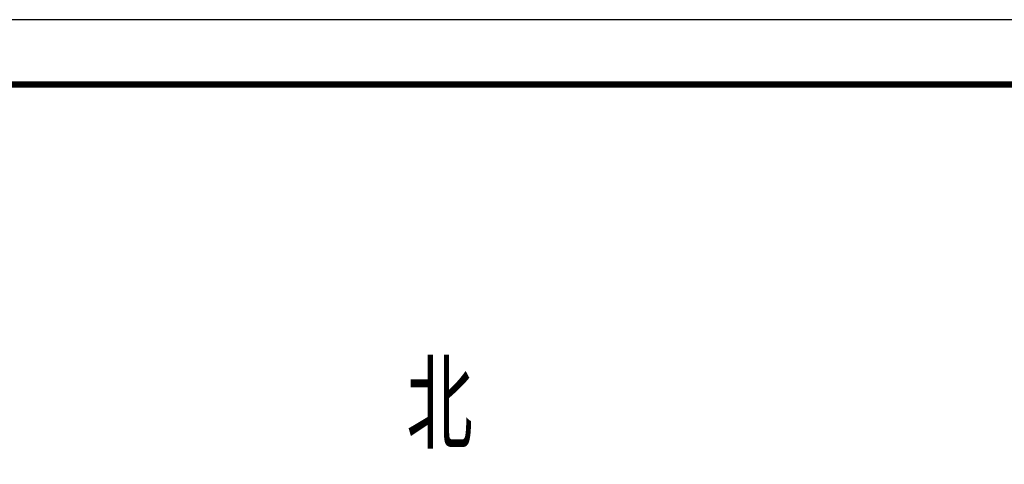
# Model space of a CAD drawing. Extents: x 38389316 to 38391210, y 2479116 to 2480544.
# Tile 67 of 68: x 38390566 to 38390794, y 2480377 to 2480480. Entities that reach past the tile are written whole.
import ezdxf

# ---------------------------------------------------------------- set-up
doc = ezdxf.new("R2010")
doc.units = 0
doc.header["$LTSCALE"] = 2
for name, color, linetype in [('PUB_TITLE', 4, 'CONTINUOUS'), ('修改', 6, 'CONTINUOUS'), ('图框', 7, 'CONTINUOUS'), ('远期红线', 30, 'CONTINUOUS')]:
    doc.layers.add(name, color=color, linetype=linetype)
doc.styles.add('_FZTXT', font='txt.shx', dxfattribs={"width": 0.8, "bigfont": 'hzkt.shx'})

# ---------------------------------------------------------------- blocks, each defined once
blk = doc.blocks.new('A$C490D5805')
at = {"layer": '图框', "style": '_FZTXT', "width": 0.8}
blk.add_text('北', height=20.25, rotation=0.0013, dxfattribs=at).set_placement((88.98, 193.93))
blk = doc.blocks.new('A$C36B43F05')
at = {"layer": 'PUB_TITLE'}
blk.add_lwpolyline([(0, 0), (126150, 0), (126150, 178350), (0, 178350)], close=True, dxfattribs=at)
at = {"layer": 'PUB_TITLE', "const_width": 150}
blk.add_lwpolyline([(1500, 1500), (124650, 1500), (124650, 174600), (1500, 174600)], close=True, dxfattribs=at)
blk = doc.blocks.new('A$C25026723')
at = {"layer": '修改'}
blk.add_blockref('A$C36B43F05', (0, 0), dxfattribs=at)

msp = doc.modelspace()

# ---------------------------------------------------------------- block references
at = {"layer": '图框'}
msp.add_blockref('A$C490D5805', (38390566.196, 2480186.974), dxfattribs=at)
at = {"layer": '远期红线', "linetype": 'ByBlock', "xscale": 0.01000002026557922, "yscale": 0.01000002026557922, "zscale": 0.01, "rotation": 90}
msp.add_blockref('A$C25026723', (38391099.475, 2479218.811), dxfattribs=at)

doc.saveas('drawing.dxf')
